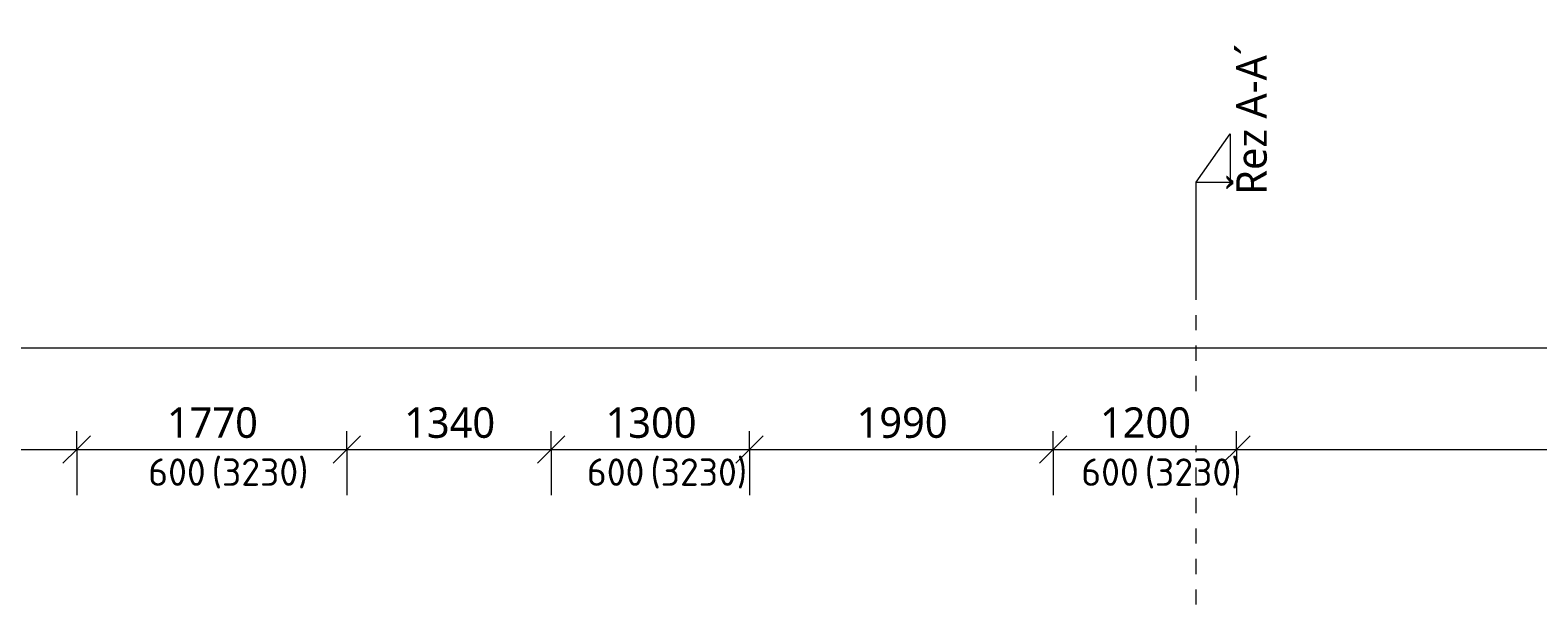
# Model space of a CAD drawing. Header units: metres. Extents: x -2.5 to 41.5, y -3.2 to 29.6.
# Tile 8 of 16: x 8.5 to 18.4, y 14.8 to 18.6. Entities that reach past the tile are written whole.
import ezdxf

# ---------------------------------------------------------------- set-up
doc = ezdxf.new("R2010")
doc.units = ezdxf.units.M
doc.linetypes.add('AV - Cerch_ 1 tecka 10mm', pattern=[0.018, 0.01, -0.004, 0, -0.004])
doc.layers.add('AV-KOTY', color=5, linetype='Continuous', lineweight=13, true_color=0x0000ff)
doc.layers.add('AV-KOTY-100', color=7, linetype='Continuous', lineweight=5)
doc.styles.add('ISOCPEUR', font='isocpeur.ttf', dxfattribs={"height": 0.18})
doc.styles.add('Trebuchet MS', font='trebuc.ttf', dxfattribs={"height": 0.2})
doc.dimstyles.new('2_mm_-_O_-_Blue_-_mm_-_zaokrouhlena_1', dxfattribs={"dimscale": 0.3048, "dimtxt": 0.20619, "dimasz": 0.590551, "dimexe": 0.393701, "dimexo": 0.0625, "dimgap": 0.065617, "dimtad": 1, "dimdec": 0, "dimlfac": 1000, "dimrnd": 10, "dimzin": 0, "dimdsep": 46, "dimtxsty": 'Trebuchet MS', "dimblk1": 'OBLIQUE', "dimblk2": 'OBLIQUE', "dimsah": 1, "dimcen": 0.09, "dimazin": 0, "dimtfac": 1, "dimtdec": 4, "dimtix": 1, "dimtmove": 0, "dimatfit": 3, "dimfxl": 0.984252, "dimfxlon": 1, "dimtvp": 1, "dimtfill": 1, "dimtolj": 1, "dimtzin": 0, "dimarcsym": 2})

# ---------------------------------------------------------------- blocks, each defined once
blk = doc.blocks.new('Section - Vertikální L-45990-1PP')
at = {"layer": 'AV-KOTY', "lineweight": 5}
for p, q in [((-0.00728, 0), (-0.01046, -0.002226)), ((-0.00728, 0), (-0.00728, -0.002226)), ((0, 0), (-0.00728, 0)), ((-0.01046, -0.002226), (-0.00728, -0.002226))]:
    blk.add_line(p, q, dxfattribs=at)
blk = doc.blocks.new('DIMBLOCK53-1PP')
at = {"layer": 'AV-KOTY-100', "color": 5, "true_color": 0x0000ff}
for p, q in [((6.1548, 15.8021), (6.1548, 16.1021)), ((8.8448, 15.8021), (8.8448, 15.9221)), ((6.1548, 15.8021), (6.2448, 15.8921)), ((8.8448, 15.8021), (8.9348, 15.8921)), ((6.1548, 15.8021), (6.0648, 15.7121)), ((6.1548, 15.8021), (8.8448, 15.8021)), ((6.1548, 15.8021), (6.1548, 15.6821)), ((8.8448, 15.8021), (8.7548, 15.7121)), ((8.8448, 15.8021), (8.8448, 15.5021))]:
    blk.add_line(p, q, dxfattribs=at)
at = {"layer": 'AV-KOTY-100', "color": 0, "insert": (7.2063, 16.078), "char_height": 0.2, "width": 0.704541, "attachment_point": 1, "line_spacing_factor": 1.048425, "style": 'Trebuchet MS', "bg_fill": 3, "box_fill_scale": 1.25, "bg_fill_color": 256, "bg_fill_true_color": 13158600, "bg_fill_transparency": 0}
blk.add_mtext('2690', dxfattribs=at)
blk = doc.blocks.new('_Oblique')
at = {"color": 0, "linetype": 'ByBlock', "lineweight": -2}
blk.add_line((-0.5, -0.5), (0.5, 0.5), dxfattribs=at)
blk = doc.blocks.new('DIMBLOCK54-1PP')
at = {"layer": 'AV-KOTY-100', "color": 5, "true_color": 0x0000ff}
for p, q in [((8.8448, 15.8021), (8.8448, 15.9221)), ((10.6148, 15.8021), (10.6148, 15.9221)), ((8.8448, 15.8021), (8.9348, 15.8921)), ((10.6148, 15.8021), (10.7048, 15.8921)), ((8.8448, 15.8021), (8.7548, 15.7121)), ((8.8448, 15.8021), (10.6148, 15.8021)), ((8.8448, 15.8021), (8.8448, 15.5021)), ((10.6148, 15.8021), (10.5248, 15.7121)), ((10.6148, 15.8021), (10.6148, 15.5021))]:
    blk.add_line(p, q, dxfattribs=at)
at = {"layer": 'AV-KOTY-100', "color": 0, "insert": (9.4363, 16.078), "char_height": 0.2, "width": 0.704541, "attachment_point": 1, "line_spacing_factor": 1.048425, "style": 'Trebuchet MS', "bg_fill": 3, "box_fill_scale": 1.25, "bg_fill_color": 256, "bg_fill_true_color": 13158600, "bg_fill_transparency": 0}
blk.add_mtext('1770', dxfattribs=at)
blk = doc.blocks.new('DIMBLOCK55-1PP')
at = {"layer": 'AV-KOTY-100', "color": 5, "true_color": 0x0000ff}
for p, q in [((10.6148, 15.8021), (10.6148, 15.9221)), ((11.9548, 15.8021), (11.9548, 15.9221)), ((10.6148, 15.8021), (10.7048, 15.8921)), ((11.9548, 15.8021), (12.0448, 15.8921)), ((10.6148, 15.8021), (10.5248, 15.7121)), ((10.6148, 15.8021), (11.9548, 15.8021)), ((10.6148, 15.8021), (10.6148, 15.5021)), ((11.9548, 15.8021), (11.8648, 15.7121)), ((11.9548, 15.8021), (11.9548, 15.5021))]:
    blk.add_line(p, q, dxfattribs=at)
at = {"layer": 'AV-KOTY-100', "color": 0, "insert": (10.9913, 16.078), "char_height": 0.2, "width": 0.704541, "attachment_point": 1, "line_spacing_factor": 1.048425, "style": 'Trebuchet MS', "bg_fill": 3, "box_fill_scale": 1.25, "bg_fill_color": 256, "bg_fill_true_color": 13158600, "bg_fill_transparency": 0}
blk.add_mtext('1340', dxfattribs=at)
blk = doc.blocks.new('DIMBLOCK56-1PP')
at = {"layer": 'AV-KOTY-100', "color": 5, "true_color": 0x0000ff}
for p, q in [((11.9548, 15.8021), (11.9548, 15.9221)), ((13.2548, 15.8021), (13.2548, 15.9221)), ((11.9548, 15.8021), (12.0448, 15.8921)), ((13.2548, 15.8021), (13.3448, 15.8921)), ((11.9548, 15.8021), (11.8648, 15.7121)), ((11.9548, 15.8021), (13.2548, 15.8021)), ((11.9548, 15.8021), (11.9548, 15.5021)), ((13.2548, 15.8021), (13.1648, 15.7121)), ((13.2548, 15.8021), (13.2548, 15.5021))]:
    blk.add_line(p, q, dxfattribs=at)
at = {"layer": 'AV-KOTY-100', "color": 0, "insert": (12.3113, 16.078), "char_height": 0.2, "width": 0.704541, "attachment_point": 1, "line_spacing_factor": 1.048425, "style": 'Trebuchet MS', "bg_fill": 3, "box_fill_scale": 1.25, "bg_fill_color": 256, "bg_fill_true_color": 13158600, "bg_fill_transparency": 0}
blk.add_mtext('1300', dxfattribs=at)
blk = doc.blocks.new('DIMBLOCK57-1PP')
at = {"layer": 'AV-KOTY-100', "color": 5, "true_color": 0x0000ff}
for p, q in [((13.2548, 15.8021), (13.2548, 15.9221)), ((15.2448, 15.8021), (15.2448, 15.9221)), ((13.2548, 15.8021), (13.3448, 15.8921)), ((15.2448, 15.8021), (15.3348, 15.8921)), ((13.2548, 15.8021), (13.1648, 15.7121)), ((13.2548, 15.8021), (15.2448, 15.8021)), ((13.2548, 15.8021), (13.2548, 15.5021)), ((15.2448, 15.8021), (15.1548, 15.7121)), ((15.2448, 15.8021), (15.2448, 15.5021))]:
    blk.add_line(p, q, dxfattribs=at)
at = {"layer": 'AV-KOTY-100', "color": 0, "insert": (13.9563, 16.078), "char_height": 0.2, "width": 0.704541, "attachment_point": 1, "line_spacing_factor": 1.048425, "style": 'Trebuchet MS', "bg_fill": 3, "box_fill_scale": 1.25, "bg_fill_color": 256, "bg_fill_true_color": 13158600, "bg_fill_transparency": 0}
blk.add_mtext('1990', dxfattribs=at)
blk = doc.blocks.new('DIMBLOCK58-1PP')
at = {"layer": 'AV-KOTY-100', "color": 5, "true_color": 0x0000ff}
for p, q in [((15.2448, 15.8021), (15.2448, 15.9221)), ((16.4448, 15.8021), (16.4448, 15.9221)), ((15.2448, 15.8021), (15.3348, 15.8921)), ((16.4448, 15.8021), (16.5348, 15.8921)), ((15.2448, 15.8021), (15.1548, 15.7121)), ((15.2448, 15.8021), (16.4448, 15.8021)), ((15.2448, 15.8021), (15.2448, 15.5021)), ((16.4448, 15.8021), (16.3548, 15.7121)), ((16.4448, 15.8021), (16.4448, 15.5021))]:
    blk.add_line(p, q, dxfattribs=at)
at = {"layer": 'AV-KOTY-100', "color": 0, "insert": (15.5513, 16.078), "char_height": 0.2, "width": 0.704541, "attachment_point": 1, "line_spacing_factor": 1.048425, "style": 'Trebuchet MS', "bg_fill": 3, "box_fill_scale": 1.25, "bg_fill_color": 256, "bg_fill_true_color": 13158600, "bg_fill_transparency": 0}
blk.add_mtext('1200', dxfattribs=at)
blk = doc.blocks.new('DIMBLOCK59-1PP')
at = {"layer": 'AV-KOTY-100', "color": 5, "true_color": 0x0000ff}
for p, q in [((16.4448, 15.8021), (16.4448, 15.9221)), ((22.8198, 15.8021), (22.8198, 15.9221)), ((16.4448, 15.8021), (16.5348, 15.8921)), ((22.8198, 15.8021), (22.9098, 15.8921)), ((16.4448, 15.8021), (16.3548, 15.7121)), ((16.4448, 15.8021), (22.8198, 15.8021)), ((16.4448, 15.8021), (16.4448, 15.5021)), ((22.8198, 15.8021), (22.7298, 15.7121)), ((22.8198, 15.8021), (22.8198, 15.5021))]:
    blk.add_line(p, q, dxfattribs=at)
at = {"layer": 'AV-KOTY-100', "color": 0, "insert": (19.3388, 16.078), "char_height": 0.2, "width": 0.704541, "attachment_point": 1, "line_spacing_factor": 1.048425, "style": 'Trebuchet MS', "bg_fill": 3, "box_fill_scale": 1.25, "bg_fill_color": 256, "bg_fill_true_color": 13158600, "bg_fill_transparency": 0}
blk.add_mtext('6380', dxfattribs=at)
blk = doc.blocks.new('DIMBLOCK70-1PP')
at = {"layer": 'AV-KOTY-100', "color": 5, "true_color": 0x0000ff}
for p, q in [((6.1548, 16.469), (6.1548, 16.769)), ((6.1548, 16.469), (6.2448, 16.559)), ((39.7648, 16.469), (39.7648, 16.589)), ((39.7648, 16.469), (39.8548, 16.559)), ((6.1548, 16.469), (6.0648, 16.379)), ((6.1548, 16.469), (39.7648, 16.469)), ((6.1548, 16.469), (6.1548, 16.349)), ((39.7648, 16.469), (39.6748, 16.379)), ((39.7648, 16.469), (39.7648, 16.169))]:
    blk.add_line(p, q, dxfattribs=at)
at = {"layer": 'AV-KOTY-100', "color": 0, "insert": (22.5929, 16.7449), "char_height": 0.2, "width": 0.880677, "attachment_point": 1, "line_spacing_factor": 1.048425, "style": 'Trebuchet MS', "bg_fill": 3, "box_fill_scale": 1.25, "bg_fill_color": 256, "bg_fill_true_color": 13158600, "bg_fill_transparency": 0}
blk.add_mtext('33610', dxfattribs=at)

msp = doc.modelspace()

# ---------------------------------------------------------------- linework, layer by layer
at = {"layer": 'AV-KOTY', "linetype": 'AV - Cerch_ 1 tecka 10mm', "lineweight": 5}
msp.add_line((16.1824, 12.9837), (16.1824, 16.8267), dxfattribs=at)

# ---------------------------------------------------------------- block references
at = {"layer": 'AV-KOTY', "lineweight": 5, "extrusion": (0, 0, -1), "xscale": 99.99999999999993, "yscale": 99.99999999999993, "zscale": 99.99999999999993, "rotation": 270.0000000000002}
msp.add_blockref('Section - Vertikální L-45990-1PP', (-16.1824, 16.8267), dxfattribs=at)

# ---------------------------------------------------------------- texts
at = {"layer": 'AV-KOTY', "lineweight": 5, "insert": (16.4441, 17.4733), "char_height": 0.2, "width": 1.362869, "attachment_point": 1, "rotation": 90, "style": 'Trebuchet MS'}
msp.add_mtext('Řez A-A´', dxfattribs=at)

# ---------------------------------------------------------------- dimensions: what is measured, and where the dimension line sits
at = {"layer": 'AV-KOTY', "lineweight": 5}
dim = msp.add_linear_dim(base=(8.8448, 15.8021), p1=(6.1548, 16.1021), p2=(8.8448, 15.5021), dimstyle='2_mm_-_O_-_Blue_-_mm_-_zaokrouhlena_1', override={"dimpost": '<>', "dimfxl": 2.756102}, dxfattribs=at)
dim.commit()
dim.dimension.update_dxf_attribs({"geometry": 'DIMBLOCK53-1PP', "text_midpoint": (7.4998, 15.9241)})

# ---------------------------------------------------------------- next in the draw order: dimensions: what is measured, and where the dimension line sits
for base, p1, p2, override, picture, middle in [((39.7648, 16.469), (6.1548, 16.769), (39.7648, 16.169), {"dimpost": '<>', "dimfxl": 33.615355}, 'DIMBLOCK70-1PP', (22.9598, 16.5911)), ((10.6148, 15.8021), (8.8448, 15.5021), (10.6148, 15.5021), {"dimpost": '<>', "dimfxl": 1.77}, 'DIMBLOCK54-1PP', (9.7298, 15.9238))]:
    dim = msp.add_linear_dim(base=base, p1=p1, p2=p2, dimstyle='2_mm_-_O_-_Blue_-_mm_-_zaokrouhlena_1', override=override, dxfattribs=at)
    dim.commit()
    dim.dimension.update_dxf_attribs({"geometry": picture, "text_midpoint": middle})

# ---------------------------------------------------------------- next in the draw order: texts
at = {"layer": 'AV-KOTY', "lineweight": 5, "char_height": 0.18, "attachment_point": 1, "style": 'ISOCPEUR'}
for s, insert, width in [('600', (9.3134, 15.7429), 0.456962), ('(3230)', (9.7296, 15.7429), 0.785654)]:
    msp.add_mtext(s, dxfattribs=dict(at, insert=insert, width=width))

# ---------------------------------------------------------------- next in the draw order: dimensions: what is measured, and where the dimension line sits
at = {"layer": 'AV-KOTY', "lineweight": 5}
dim = msp.add_linear_dim(base=(11.9548, 15.8021), p1=(10.6148, 15.5021), p2=(11.9548, 15.5021), dimstyle='2_mm_-_O_-_Blue_-_mm_-_zaokrouhlena_1', override={"dimpost": '<>', "dimfxl": 1.34}, dxfattribs=at)
dim.commit()
dim.dimension.update_dxf_attribs({"geometry": 'DIMBLOCK55-1PP', "text_midpoint": (11.2848, 15.9238)})

# ---------------------------------------------------------------- next in the draw order: dimensions: what is measured, and where the dimension line sits
dim = msp.add_linear_dim(base=(13.2548, 15.8021), p1=(11.9548, 15.5021), p2=(13.2548, 15.5021), dimstyle='2_mm_-_O_-_Blue_-_mm_-_zaokrouhlena_1', override={"dimpost": '<>', "dimfxl": 1.3}, dxfattribs=at)
dim.commit()
dim.dimension.update_dxf_attribs({"geometry": 'DIMBLOCK56-1PP', "text_midpoint": (12.6048, 15.9238)})

# ---------------------------------------------------------------- next in the draw order: texts
at = {"layer": 'AV-KOTY', "lineweight": 5, "insert": (12.1884, 15.7429), "char_height": 0.18, "width": 0.456962, "attachment_point": 1, "style": 'ISOCPEUR'}
msp.add_mtext('600', dxfattribs=at)

# ---------------------------------------------------------------- next in the draw order: dimensions: what is measured, and where the dimension line sits
at = {"layer": 'AV-KOTY', "lineweight": 5}
dim = msp.add_linear_dim(base=(15.2448, 15.8021), p1=(13.2548, 15.5021), p2=(15.2448, 15.5021), dimstyle='2_mm_-_O_-_Blue_-_mm_-_zaokrouhlena_1', override={"dimpost": '<>', "dimfxl": 1.99}, dxfattribs=at)
dim.commit()
dim.dimension.update_dxf_attribs({"geometry": 'DIMBLOCK57-1PP', "text_midpoint": (14.2498, 15.9241)})

# ---------------------------------------------------------------- next in the draw order: texts
at = {"layer": 'AV-KOTY', "lineweight": 5, "insert": (12.6046, 15.7429), "char_height": 0.18, "width": 0.785654, "attachment_point": 1, "style": 'ISOCPEUR'}
msp.add_mtext('(3230)', dxfattribs=at)

# ---------------------------------------------------------------- next in the draw order: dimensions: what is measured, and where the dimension line sits
at = {"layer": 'AV-KOTY', "lineweight": 5}
dim = msp.add_linear_dim(base=(16.4448, 15.8021), p1=(15.2448, 15.5021), p2=(16.4448, 15.5021), dimstyle='2_mm_-_O_-_Blue_-_mm_-_zaokrouhlena_1', override={"dimpost": '<>', "dimfxl": 1.2}, dxfattribs=at)
dim.commit()
dim.dimension.update_dxf_attribs({"geometry": 'DIMBLOCK58-1PP', "text_midpoint": (15.8448, 15.9238)})

# ---------------------------------------------------------------- next in the draw order: texts
at = {"layer": 'AV-KOTY', "lineweight": 5, "insert": (15.4284, 15.7429), "char_height": 0.18, "width": 0.456962, "attachment_point": 1, "style": 'ISOCPEUR'}
msp.add_mtext('600', dxfattribs=at)

# ---------------------------------------------------------------- next in the draw order: dimensions: what is measured, and where the dimension line sits
at = {"layer": 'AV-KOTY', "lineweight": 5}
dim = msp.add_linear_dim(base=(22.8198, 15.8021), p1=(16.4448, 15.5021), p2=(22.8198, 15.5021), dimstyle='2_mm_-_O_-_Blue_-_mm_-_zaokrouhlena_1', override={"dimpost": '<>', "dimfxl": 6.375}, dxfattribs=at)
dim.commit()
dim.dimension.update_dxf_attribs({"geometry": 'DIMBLOCK59-1PP', "text_midpoint": (19.6323, 15.9241)})

# ---------------------------------------------------------------- next in the draw order: texts
at = {"layer": 'AV-KOTY', "lineweight": 5, "insert": (15.8446, 15.7429), "char_height": 0.18, "width": 0.785654, "attachment_point": 1, "style": 'ISOCPEUR'}
msp.add_mtext('(3230)', dxfattribs=at)

doc.saveas('drawing.dxf')
